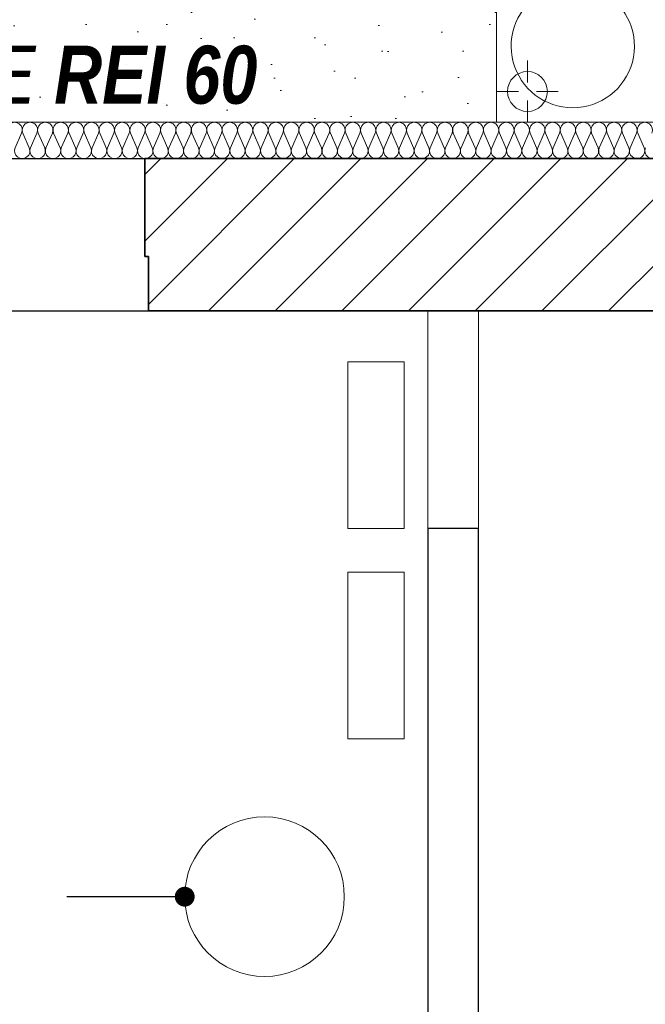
# Model space of a CAD drawing. Extents: x -547885 to -186295, y -25370 to 156194.
# Tile 90 of 256: x -503943 to -502218, y 42716 to 45430. Entities that reach past the tile are written whole.
import ezdxf

# ---------------------------------------------------------------- set-up
doc = ezdxf.new("R2010")
doc.units = 0
doc.header["$MEASUREMENT"] = 0
doc.linetypes.add('Przerywana', pattern=[320, 160, -160])
for name, color, linetype, lineweight in [('Arch IS_Nr_Pióra__75', 6, 'Continuous', 20), ('Arch opisy_Nr_Pióra__21', 7, 'Continuous', 9), ('Arch opisy_Nr_Pióra__95', 6, 'Continuous', 13), ('Arch zmurowania_Nr_Pióra__21', 7, 'Continuous', 9), ('Arch zmurowania_Nr_Pióra__27', 7, 'Continuous', 35), ('INWENT DACH_Nr_Pióra__21', 7, 'Continuous', 9), ('INWENT WYMIARY_Nr_Pióra__21', 7, 'Continuous', 9), ('INWENT.ŚCIANY_Nr_Pióra__1', 7, 'Continuous', 25), ('INWENT.ŚCIANY_Nr_Pióra__21', 7, 'Continuous', 9)]:
    doc.layers.add(name, color=color, linetype=linetype, lineweight=lineweight)
for name, color, linetype in [('Arch ocieplenie', 7, 'Continuous'), ('Arch zmurowania', 7, 'Continuous'), ('INWENT WYMIARY', 7, 'Continuous')]:
    doc.layers.add(name, color=color, linetype=linetype)
for name, color, linetype, lineweight, true_color in [('Arch ocieplenie_Nr_Pióra__44', 7, 'Continuous', 9, 0x029e21), ('Arch okna_Nr_Pióra__82', 7, 'Continuous', 20, 0xaaaaaa), ('Arch teren_Nr_Pióra__9', 7, 'Continuous', 9, 0x3dad99), ('Arch wykończenie_Nr_Pióra__3', 7, 'Continuous', 18, 0xff6600)]:
    doc.layers.add(name, color=color, linetype=linetype, lineweight=lineweight, true_color=true_color)
doc.styles.add('GENERATED_STYLE_2', font='txt')
doc.dimstyles.new('GENERATED_STYLE__13', dxfattribs={"dimtxt": 0.18, "dimasz": 109.44, "dimexe": 0.18, "dimexo": 0.0625, "dimgap": 0.09, "dimtad": 0, "dimtih": 1, "dimtoh": 1, "dimdec": 4, "dimzin": 0, "dimdsep": 46, "dimcen": 0.09, "dimadec": 0, "dimazin": 0, "dimtfac": 1, "dimtdec": 4, "dimtmove": 0, "dimatfit": 3, "dimldrblk": 'ARROWHEAD_11', "dimfxl": 0, "dimtolj": 1, "dimtzin": 0, "dimarcsym": 0})
doc.dimstyles.new('GENERATED_STYLE__5', dxfattribs={"dimtxt": 160.000002, "dimasz": 114, "dimexe": 0.18, "dimexo": 0, "dimgap": 0.09, "dimtad": 1, "dimtih": 1, "dimtoh": 1, "dimdec": 0, "dimlfac": 0.1, "dimzin": 0, "dimdsep": 46, "dimtxsty": 'GENERATED_STYLE_2', "dimblk": 'ARROWHEAD_2', "dimblk1": 'ARROWHEAD_2', "dimblk2": 'ARROWHEAD_2', "dimcen": 0.09, "dimclrd": 7, "dimclre": 7, "dimclrt": 7, "dimazin": 0, "dimtfac": 1, "dimtdec": 4, "dimtmove": 0, "dimatfit": 3, "dimfxl": 0, "dimtolj": 1, "dimtzin": 0, "dimarcsym": 0})
doc.dimstyles.new('GENERATED_STYLE__7', dxfattribs={"dimtxt": 160.000002, "dimasz": 114, "dimexe": 0.18, "dimexo": 0, "dimgap": 0.09, "dimtad": 1, "dimdec": 0, "dimlfac": 0.1, "dimzin": 0, "dimdsep": 46, "dimtxsty": 'GENERATED_STYLE_2', "dimblk": 'ARROWHEAD_2', "dimblk1": 'ARROWHEAD_2', "dimblk2": 'ARROWHEAD_2', "dimcen": 0.09, "dimclrd": 7, "dimclre": 7, "dimclrt": 7, "dimazin": 0, "dimtfac": 1, "dimtdec": 4, "dimtmove": 0, "dimatfit": 3, "dimfxl": 0, "dimtolj": 1, "dimtzin": 0, "dimarcsym": 0})
pattern_1 = [(45, (0, 0), (-91.923878, 91.923878), [])]

# ---------------------------------------------------------------- blocks, each defined once
blk = doc.blocks.new('Izolacja cieplna 14_69', base_point=(-505038.3, 45047.6))
at = {"layer": 'Arch ocieplenie_Nr_Pióra__44', "linetype": 'Continuous'}
for p, q in [((-503955.7, 45077.4), (-503938.1, 45117.8)), ((-503934.5, 45117.8), (-503916.9, 45077.4)), ((-503913.3, 45077.4), (-503895.7, 45117.8)), ((-503892.1, 45117.8), (-503874.5, 45077.4)), ((-503870.9, 45077.4), (-503853.3, 45117.8)), ((-503849.8, 45117.8), (-503832.1, 45077.4)), ((-503828.6, 45077.4), (-503810.9, 45117.8)), ((-503807.4, 45117.8), (-503789.7, 45077.4)), ((-503786.2, 45077.4), (-503768.5, 45117.8)), ((-503765, 45117.8), (-503747.4, 45077.4)), ((-503743.8, 45077.4), (-503726.2, 45117.8)), ((-503722.6, 45117.8), (-503705, 45077.4)), ((-503701.4, 45077.4), (-503683.8, 45117.8)), ((-503680.2, 45117.8), (-503662.6, 45077.4)), ((-503659, 45077.4), (-503641.4, 45117.8)), ((-503637.8, 45117.8), (-503620.2, 45077.4)), ((-503616.6, 45077.4), (-503599, 45117.8)), ((-503595.4, 45117.8), (-503577.8, 45077.4)), ((-503574.3, 45077.4), (-503556.6, 45117.8)), ((-503553.1, 45117.8), (-503535.4, 45077.4)), ((-503531.9, 45077.4), (-503514.2, 45117.8)), ((-503510.7, 45117.8), (-503493, 45077.4)), ((-503489.5, 45077.4), (-503471.8, 45117.8)), ((-503468.3, 45117.8), (-503450.7, 45077.4)), ((-503447.1, 45077.4), (-503429.5, 45117.8)), ((-503425.9, 45117.8), (-503408.3, 45077.4)), ((-503404.7, 45077.4), (-503387.1, 45117.8)), ((-503383.5, 45117.8), (-503365.9, 45077.4)), ((-503362.3, 45077.4), (-503344.7, 45117.8)), ((-503341.1, 45117.8), (-503323.5, 45077.4)), ((-503319.9, 45077.4), (-503302.3, 45117.8)), ((-503298.7, 45117.8), (-503281.1, 45077.4)), ((-503277.6, 45077.4), (-503259.9, 45117.8)), ((-503256.4, 45117.8), (-503238.7, 45077.4)), ((-503235.2, 45077.4), (-503217.5, 45117.8)), ((-503214, 45117.8), (-503196.3, 45077.4)), ((-503192.8, 45077.4), (-503175.2, 45117.8)), ((-503171.6, 45117.8), (-503154, 45077.4)), ((-503150.4, 45077.4), (-503132.8, 45117.8)), ((-503129.2, 45117.8), (-503111.6, 45077.4)), ((-503108, 45077.4), (-503090.4, 45117.8)), ((-503086.8, 45117.8), (-503069.2, 45077.4)), ((-503065.6, 45077.4), (-503048, 45117.8)), ((-503044.4, 45117.8), (-503026.8, 45077.4)), ((-503023.2, 45077.4), (-503005.6, 45117.8)), ((-503002, 45117.8), (-502984.4, 45077.4)), ((-502980.9, 45077.4), (-502963.2, 45117.8)), ((-502959.7, 45117.8), (-502942, 45077.4)), ((-502938.5, 45077.4), (-502920.8, 45117.8)), ((-502917.3, 45117.8), (-502899.6, 45077.4)), ((-502896.1, 45077.4), (-502878.5, 45117.8)), ((-502874.9, 45117.8), (-502857.3, 45077.4)), ((-502853.7, 45077.4), (-502836.1, 45117.8)), ((-502832.5, 45117.8), (-502814.9, 45077.4)), ((-502811.3, 45077.4), (-502793.7, 45117.8)), ((-502790.1, 45117.8), (-502772.5, 45077.4)), ((-502768.9, 45077.4), (-502751.3, 45117.8)), ((-502747.7, 45117.8), (-502730.1, 45077.4)), ((-502726.5, 45077.4), (-502708.9, 45117.8)), ((-502705.4, 45117.8), (-502687.7, 45077.4)), ((-502684.2, 45077.4), (-502666.5, 45117.8)), ((-502663, 45117.8), (-502645.3, 45077.4)), ((-502641.8, 45077.4), (-502624.1, 45117.8)), ((-502620.6, 45117.8), (-502602.9, 45077.4)), ((-502599.4, 45077.4), (-502581.8, 45117.8)), ((-502578.2, 45117.8), (-502560.6, 45077.4)), ((-502557, 45077.4), (-502539.4, 45117.8)), ((-502535.8, 45117.8), (-502518.2, 45077.4)), ((-502514.6, 45077.4), (-502497, 45117.8)), ((-502493.4, 45117.8), (-502475.8, 45077.4)), ((-502472.2, 45077.4), (-502454.6, 45117.8)), ((-502451, 45117.8), (-502433.4, 45077.4)), ((-502429.8, 45077.4), (-502412.2, 45117.8)), ((-502408.7, 45117.8), (-502391, 45077.4)), ((-502387.5, 45077.4), (-502369.8, 45117.8)), ((-502366.3, 45117.8), (-502348.6, 45077.4)), ((-502345.1, 45077.4), (-502327.4, 45117.8)), ((-502323.9, 45117.8), (-502306.3, 45077.4)), ((-502302.7, 45077.4), (-502285.1, 45117.8)), ((-502281.5, 45117.8), (-502263.9, 45077.4)), ((-502260.3, 45077.4), (-502242.7, 45117.8)), ((-502239.1, 45117.8), (-502221.5, 45077.4))]:
    blk.add_line(p, q, dxfattribs=at)
for centre, start_param, end_param in [((-503957.5, 45126.4), 4.299595, 8.266775), ((-503915.1, 45126.4), 4.299595, 8.266775), ((-503872.7, 45126.4), 4.299595, 8.266775), ((-503830.3, 45126.4), 4.299595, 8.266775), ((-503788, 45126.4), 4.299595, 8.266775), ((-503745.6, 45126.4), 4.299595, 8.266775), ((-503703.2, 45126.4), 4.299595, 8.266775), ((-503660.8, 45126.4), 4.299595, 8.266775), ((-503618.4, 45126.4), 4.299595, 8.266775), ((-503576, 45126.4), 4.299595, 8.266775), ((-503533.6, 45126.4), 4.299595, 8.266775), ((-503491.3, 45126.4), 4.299595, 8.266775), ((-503448.9, 45126.4), 4.299595, 8.266775), ((-503406.5, 45126.4), 4.299595, 8.266775), ((-503364.1, 45126.4), 4.299595, 8.266775), ((-503321.7, 45126.4), 4.299595, 8.266775), ((-503279.3, 45126.4), 4.299595, 8.266775), ((-503236.9, 45126.4), 4.299595, 8.266775), ((-503194.6, 45126.4), 4.299595, 8.266775), ((-503152.2, 45126.4), 4.299595, 8.266775), ((-503109.8, 45126.4), 4.299595, 8.266775), ((-503067.4, 45126.4), 4.299595, 8.266775), ((-503025, 45126.4), 4.299595, 8.266775), ((-502982.6, 45126.4), 4.299595, 8.266775), ((-502940.3, 45126.4), 4.299595, 8.266775), ((-502897.9, 45126.4), 4.299595, 8.266775), ((-502855.5, 45126.4), 4.299595, 8.266775), ((-502813.1, 45126.4), 4.299595, 8.266775), ((-502770.7, 45126.4), 4.299595, 8.266775), ((-502728.3, 45126.4), 4.299595, 8.266775), ((-502685.9, 45126.4), 4.299595, 8.266775), ((-502643.6, 45126.4), 4.299595, 8.266775), ((-502601.2, 45126.4), 4.299595, 8.266775), ((-502558.8, 45126.4), 4.299595, 8.266775), ((-502516.4, 45126.4), 4.299595, 8.266775), ((-502474, 45126.4), 4.299595, 8.266775), ((-502431.6, 45126.4), 4.299595, 8.266775), ((-502389.2, 45126.4), 4.299595, 8.266775), ((-502346.9, 45126.4), 4.299595, 8.266775), ((-502304.5, 45126.4), 4.299595, 8.266775), ((-502262.1, 45126.4), 4.299595, 8.266775), ((-502219.7, 45126.4), 4.299595, 8.266775), ((-503936.3, 45068.9), 1.158004, 5.125183), ((-503893.9, 45068.9), 1.158004, 5.125183), ((-503851.5, 45068.9), 1.158004, 5.125183), ((-503809.2, 45068.9), 1.158004, 5.125183), ((-503766.8, 45068.9), 1.158004, 5.125183), ((-503724.4, 45068.9), 1.158004, 5.125183), ((-503682, 45068.9), 1.158004, 5.125183), ((-503639.6, 45068.9), 1.158004, 5.125183), ((-503597.2, 45068.9), 1.158004, 5.125183), ((-503554.8, 45068.9), 1.158004, 5.125183), ((-503512.5, 45068.9), 1.158004, 5.125183), ((-503470.1, 45068.9), 1.158004, 5.125183), ((-503427.7, 45068.9), 1.158004, 5.125183), ((-503385.3, 45068.9), 1.158004, 5.125183), ((-503342.9, 45068.9), 1.158004, 5.125183), ((-503300.5, 45068.9), 1.158004, 5.125183), ((-503258.1, 45068.9), 1.158004, 5.125183), ((-503215.8, 45068.9), 1.158004, 5.125183), ((-503173.4, 45068.9), 1.158004, 5.125183), ((-503131, 45068.9), 1.158004, 5.125183), ((-503088.6, 45068.9), 1.158004, 5.125183), ((-503046.2, 45068.9), 1.158004, 5.125183), ((-503003.8, 45068.9), 1.158004, 5.125183), ((-502961.4, 45068.9), 1.158004, 5.125183), ((-502919.1, 45068.9), 1.158004, 5.125183), ((-502876.7, 45068.9), 1.158004, 5.125183), ((-502834.3, 45068.9), 1.158004, 5.125183), ((-502791.9, 45068.9), 1.158004, 5.125183), ((-502749.5, 45068.9), 1.158004, 5.125183), ((-502707.1, 45068.9), 1.158004, 5.125183), ((-502664.7, 45068.9), 1.158004, 5.125183), ((-502622.4, 45068.9), 1.158004, 5.125183), ((-502580, 45068.9), 1.158004, 5.125183), ((-502537.6, 45068.9), 1.158004, 5.125183), ((-502495.2, 45068.9), 1.158004, 5.125183), ((-502452.8, 45068.9), 1.158004, 5.125183), ((-502410.4, 45068.9), 1.158004, 5.125183), ((-502368.1, 45068.9), 1.158004, 5.125183), ((-502325.7, 45068.9), 1.158004, 5.125183), ((-502283.3, 45068.9), 1.158004, 5.125183), ((-502240.9, 45068.9), 1.158004, 5.125183), ((-502198.5, 45068.9), 1.158004, 5.125183)]:
    blk.add_ellipse(centre, major_axis=(0, 21.3), ratio=0.996467, start_param=start_param, end_param=end_param, dxfattribs=at)
blk = doc.blocks.new('Ściana_14', base_point=(-503598.3, 45047.6))
at = {"layer": 'Arch zmurowania_Nr_Pióra__21', "linetype": 'Continuous'}
h = blk.add_hatch(dxfattribs=at)
h.set_pattern_fill('Common_Brick', color=256, style=0, pattern_type=2)
h.set_pattern_definition(pattern_1)
h.paths.add_polyline_path([(-503598.3, 44777.6), (-503588.3, 44777.6), (-503588.3, 45047.6), (-503598.3, 45047.6)], flags=0)
at = {"layer": 'Arch zmurowania_Nr_Pióra__27', "linetype": 'Continuous'}
for p, q in [((-503588.3, 45047.6), (-503598.3, 45047.6)), ((-503598.3, 45047.6), (-503598.3, 44777.6)), ((-503598.3, 44777.6), (-503588.3, 44777.6))]:
    blk.add_line(p, q, dxfattribs=at)
blk = doc.blocks.new('Ściana_15', base_point=(-503588.3, 45047.6))
at = {"layer": 'Arch zmurowania_Nr_Pióra__21', "linetype": 'Continuous'}
h = blk.add_hatch(dxfattribs=at)
h.set_pattern_fill('Common_Brick', color=256, style=0, pattern_type=2)
h.set_pattern_definition(pattern_1)
h.paths.add_polyline_path([(-503588.3, 44627.6), (-502108.3, 44627.6), (-502108.3, 45047.6), (-503588.3, 45047.6)], flags=0)
at = {"layer": 'Arch zmurowania_Nr_Pióra__27', "linetype": 'Continuous'}
for p, q in [((-502108.3, 45047.6), (-503588.3, 45047.6)), ((-503588.3, 44777.6), (-503588.3, 44627.6)), ((-502108.3, 44627.6), (-502108.3, 44777.6)), ((-503588.3, 44627.6), (-502108.3, 44627.6))]:
    blk.add_line(p, q, dxfattribs=at)
blk = doc.blocks.new('*D651')
at = {"layer": 'INWENT WYMIARY_Nr_Pióra__21', "linetype": 'Continuous'}
for p, q in [((-506420.1, 45147.6), (-506420.1, 45221)), ((-506495.1, 45190.9), (-506345.1, 45104.3)), ((-506307.6, 45147.6), (-506532.6, 45147.6)), ((-506420.1, 45087.6), (-506420.1, 45147.6)), ((-506345.1, 45044.3), (-506495.1, 45130.9)), ((-506307.6, 45087.6), (-506532.6, 45087.6)), ((-506420.1, 45014.3), (-506420.1, 45087.6))]:
    blk.add_line(p, q, dxfattribs=at)
at = {"layer": 'INWENT WYMIARY_Nr_Pióra__21', "insert": (-506452.1, 44941.9), "char_height": 160, "attachment_point": 7, "rotation": 90, "style": 'GENERATED_STYLE_2'}
blk.add_mtext('{6}', dxfattribs=at)
blk = doc.blocks.new('ARROWHEAD_2')
at = {"color": 0, "linetype": 'Continuous', "lineweight": 0}
for p, q in [((-0.378, -0.655), (0.378, 0.655)), ((0, 0), (-1, 0))]:
    blk.add_line(p, q, dxfattribs=at)
blk = doc.blocks.new('*D652')
at = {"layer": 'INWENT WYMIARY_Nr_Pióra__21', "linetype": 'Continuous'}
for p, q in [((-509898.3, 46932.8), (-509898.3, 47157.8)), ((-471873.3, 46932.8), (-471873.3, 47157.8)), ((-509855, 47120.3), (-509941.6, 46970.3)), ((-471916.6, 46970.3), (-471830, 47120.3)), ((-509971.7, 47045.3), (-509898.3, 47045.3)), ((-509898.3, 47045.3), (-471873.3, 47045.3)), ((-471873.3, 47045.3), (-471800, 47045.3))]:
    blk.add_line(p, q, dxfattribs=at)
at = {"layer": 'INWENT WYMIARY_Nr_Pióra__21', "insert": (-491116.2, 47077.3), "char_height": 160, "attachment_point": 7, "style": 'GENERATED_STYLE_2'}
blk.add_mtext('{3\xa0803}', dxfattribs=at)
blk = doc.blocks.new('*D658')
at = {"layer": 'INWENT WYMIARY_Nr_Pióra__21', "linetype": 'Continuous'}
for p, q in [((-509898.3, 46083), (-509898.3, 46308)), ((-503948.3, 46083), (-503948.3, 46308)), ((-509855, 46270.5), (-509941.6, 46120.5)), ((-503905, 46270.5), (-503991.6, 46120.5)), ((-509971.7, 46195.5), (-509898.3, 46195.5)), ((-509898.3, 46195.5), (-503948.3, 46195.5))]:
    blk.add_line(p, q, dxfattribs=at)
at = {"layer": 'INWENT WYMIARY_Nr_Pióra__21', "char_height": 160, "attachment_point": 7, "style": 'GENERATED_STYLE_2'}
for s, insert in [('{595}', (-507076.9, 46227.5)), ('{132}', (-503441.9, 46227.5))]:
    blk.add_mtext(s, dxfattribs=dict(at, insert=insert))
blk = doc.blocks.new('ARROWHEAD_11')
at = {"color": 0, "linetype": 'Continuous', "lineweight": 0}
blk.add_line((0, 0), (-1, 0), dxfattribs=at)
at = {"color": 0, "linetype": 'Continuous', "lineweight": 0, "const_width": 0.25, "flags": 128}
blk.add_lwpolyline([(-0.125, 0, 1), (0.125, 0, 1)], format="xyb", close=True, dxfattribs=at)

msp = doc.modelspace()

# ---------------------------------------------------------------- hatches: boundary and pattern name
at = {"layer": 'Arch okna_Nr_Pióra__82', "linetype": 'Continuous'}
h = msp.add_hatch(dxfattribs=at)
h.set_pattern_fill('Render', color=256, style=0, pattern_type=2)
h.set_pattern_definition([(45, (0, 350), (-111.36932, 111.36932), [0, -105, 0, -157.5]), (110, (350, 350), (148.00159, 53.868173), [0, -77, 0, -133])])
h.paths.add_polyline_path([(-502628.3, 45487.6), (-502688.3, 45487.6), (-502688.3, 46592.6), (-503888.3, 46592.6), (-503888.3, 45487.6), (-509433.3, 45487.6), (-509433.3, 45147.6), (-502628.3, 45147.6)], flags=0)
h.paths.add_polyline_path([(-502788.3, 46492.6), (-503788.3, 46492.6), (-503788.3, 45667.6), (-502788.3, 45667.6)], flags=0)

# ---------------------------------------------------------------- linework, layer by layer
at = {"layer": 'Arch IS_Nr_Pióra__75', "linetype": 'Continuous'}
for p, q in [((-502883.3, 44487.6), (-503038.3, 44487.6)), ((-503038.3, 44487.6), (-503038.3, 44027.6)), ((-502883.3, 44027.6), (-502883.3, 44487.6)), ((-503038.3, 44027.6), (-502883.3, 44027.6)), ((-502883.3, 43907.6), (-503038.3, 43907.6)), ((-503038.3, 43907.6), (-503038.3, 43447.6)), ((-502883.3, 43447.6), (-502883.3, 43907.6)), ((-503038.3, 43447.6), (-502883.3, 43447.6))]:
    msp.add_line(p, q, dxfattribs=at)
msp.add_circle((-503268.3, 43012.6), 220, dxfattribs=at)
at = {"layer": 'Arch teren_Nr_Pióra__9', "linetype": 'Continuous'}
for q in [(-502628.3, 45547.6), (-502208.3, 45147.6)]:
    msp.add_line((-502628.3, 45147.6), q, dxfattribs=at)
msp.add_arc((-502418.3, 45357.6), 170, 120, 60, dxfattribs=at)
at = {"layer": 'Arch wykończenie_Nr_Pióra__3', "linetype": 'Continuous'}
msp.add_line((-500418.3, 45147.6), (-505038.3, 45147.6), dxfattribs=at)
at = {"layer": 'INWENT DACH_Nr_Pióra__21', "linetype": 'Continuous'}
for p, q in [((-502543.3, 45257.6), (-502543.3, 45317.6)), ((-502568.3, 45232.6), (-502628.3, 45232.6)), ((-502518.3, 45232.6), (-502458.3, 45232.6)), ((-502543.3, 45207.6), (-502543.3, 45147.6))]:
    msp.add_line(p, q, dxfattribs=at)
msp.add_circle((-502543.3, 45232.6), 55, dxfattribs=at)
at = {"layer": 'INWENT.ŚCIANY_Nr_Pióra__1', "linetype": 'Continuous'}
for p, q in [((-505008.3, 45047.6), (-503598.3, 45047.6)), ((-503598.3, 44777.6), (-503598.3, 45047.6)), ((-503598.3, 44777.6), (-503588.3, 44777.6)), ((-503588.3, 44627.6), (-503588.3, 44777.6)), ((-505008.3, 44627.6), (-503588.3, 44627.6)), ((-502678.3, 44027.6), (-502818.3, 44027.6)), ((-502818.3, 44027.6), (-502818.3, 41807.6)), ((-502678.3, 41807.6), (-502678.3, 44027.6))]:
    msp.add_line(p, q, dxfattribs=at)
at = {"layer": 'INWENT.ŚCIANY_Nr_Pióra__21', "linetype": 'Continuous'}
for p, q in [((-503598.3, 45047.6), (-502098.3, 45047.6)), ((-502818.3, 44627.6), (-503588.3, 44627.6)), ((-503588.3, 44627.6), (-502818.3, 44627.6)), ((-502818.3, 44627.6), (-502818.3, 44027.6)), ((-502678.3, 44027.6), (-502678.3, 44627.6)), ((-502108.3, 44627.6), (-502678.3, 44627.6)), ((-502678.3, 44627.6), (-502108.3, 44627.6))]:
    msp.add_line(p, q, dxfattribs=at)

# ---------------------------------------------------------------- block references
at = {"layer": 'Arch ocieplenie', "color": 104, "linetype": 'Continuous', "lineweight": 13, "true_color": 0x029e21}
msp.add_blockref('Izolacja cieplna 14_69', (-505038.3, 45047.6), dxfattribs=at)
at = {"layer": 'Arch zmurowania'}
for name, p in [('Ściana_14', (-503598.3, 45047.6)), ('Ściana_15', (-503588.3, 45047.6))]:
    msp.add_blockref(name, p, dxfattribs=at)

# ---------------------------------------------------------------- texts
at = {"layer": 'INWENT WYMIARY_Nr_Pióra__21', "linetype": 'Continuous', "insert": (-504393.1, 45196.6), "char_height": 160, "attachment_point": 8, "style": 'GENERATED_STYLE_2'}
msp.add_mtext('\\A1;{\\fArial Narrow Zachodni|b0|i1|c0|p34;ŚCIANA W KLASIE \\fArial Narrow Zachodni|b1|i1|c0|p34;REI 60}', dxfattribs=at)

# ---------------------------------------------------------------- dimensions: what is measured, and where the dimension line sits
at = {"layer": 'INWENT WYMIARY', "linetype": 'Continuous'}
for base, p1, p2, picture, middle in [((-509898.3276, 47045.2825), (-509898.3276, 34625.6987), (-471873.3243, 33972.4433), '*D652', (-490842.6723, 47157.2825)), ((-509898.3, 46195.5), (-509898.3, 45147.6), (-503948.3, 46270.9), '*D658', (-506894.8, 46307.5))]:
    dim = msp.add_linear_dim(base=base, p1=p1, p2=p2, dimstyle='GENERATED_STYLE__5', dxfattribs=at)
    dim.commit()
    dim.dimension.update_dxf_attribs({"geometry": picture, "text_midpoint": middle})
dim = msp.add_linear_dim(base=(-506420.1, 45087.6), p1=(-471873.3, 45087.6), p2=(-509898.3, 45147.6), angle=90, dimstyle='GENERATED_STYLE__7', dxfattribs=at)
dim.commit()
dim.dimension.update_dxf_attribs({"geometry": '*D651', "text_midpoint": (-506532.1, 45002.6)})

# ---------------------------------------------------------------- leaders
at = {"layer": 'Arch opisy_Nr_Pióra__21', "linetype": 'Przerywana', "annotation_type": 0, "has_hookline": 1, "hookline_direction": 1, "text_width": 2528.6}
for points in [[(-505408.3, 45047.6), (-504671.1, 46688.1), (-501021.1, 46688.1)], [(-500048.3, 45047.6), (-501920.7, 46688.1), (-501021.1, 46688.1)]]:
    msp.add_leader(points, dimstyle='GENERATED_STYLE__13', dxfattribs=at)
at = {"layer": 'Arch opisy_Nr_Pióra__95', "linetype": 'Continuous', "annotation_type": 0, "has_hookline": 1, "hookline_direction": 1, "text_width": 1791.4}
msp.add_leader([(-503488.3, 43012.6), (-503813.5, 43012.6)], dimstyle='GENERATED_STYLE__13', dxfattribs=at)

doc.saveas('drawing.dxf')
